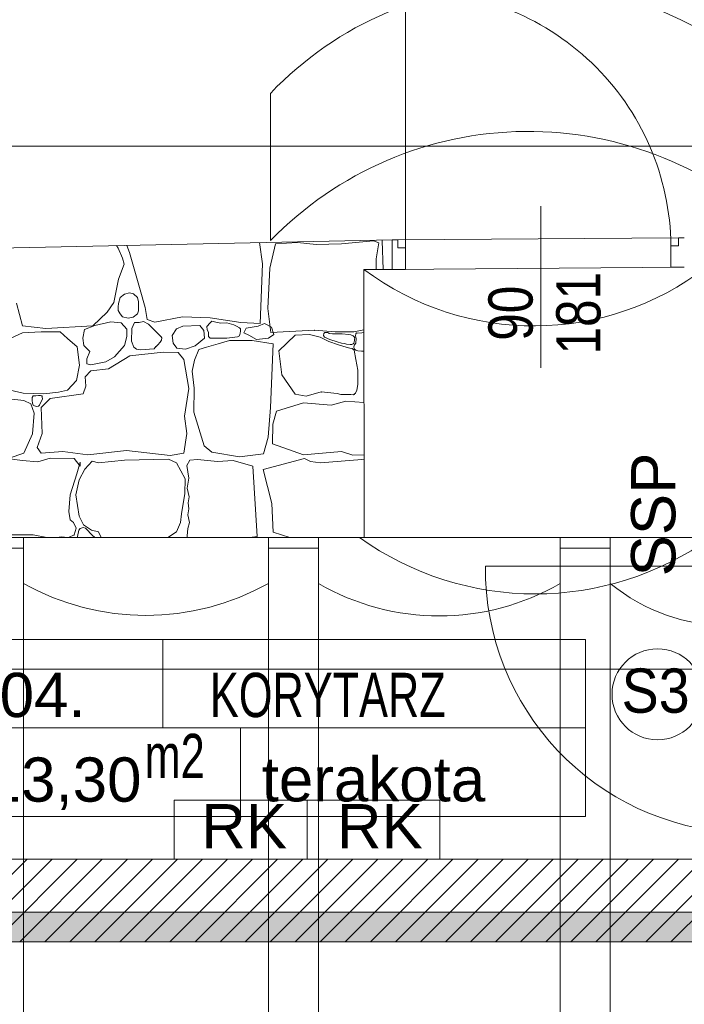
# Model space of a CAD drawing. Header units: millimetres. Extents: x -573548 to 674770, y -184010 to -47794.
# Tile 103 of 181: x 96105 to 98356, y -101390 to -98054. Entities that reach past the tile are written whole.
import ezdxf
from ezdxf.enums import TextEntityAlignment as Align

# ---------------------------------------------------------------- set-up
doc = ezdxf.new("R2010")
doc.units = ezdxf.units.MM
for name, color, linetype, lineweight in [('A.02 RZUT PIWNICY_is$0$00 ZMIANY_Nr_pióra__2', 8, 'Continuous', 9), ('A.02 RZUT PIWNICY_is$0$00 ZMIANY_Nr_pióra__20', 8, 'Continuous', 9), ('A.02 RZUT PIWNICY_is$0$_HATCH_Nr_pióra__18', 8, 'Continuous', 9), ('A.02 RZUT PIWNICY_is$0$A-DRZWI_Nr_pióra__9', 8, 'Continuous', 9), ('A.02 RZUT PIWNICY_is$0$A-OKNA-OPIS_Nr_pióra__2', 8, 'Continuous', 9), ('A.02 RZUT PIWNICY_is$0$A-OKNA-OPIS_Nr_pióra__8', 8, 'Continuous', 9), ('A.02 RZUT PIWNICY_is$0$A-OPISY-2_Nr_pióra__2', 8, 'Continuous', 9), ('A.02 RZUT PIWNICY_is$0$A-OPISY-3_Nr_pióra__6', 8, 'Continuous', 9), ('A.02 RZUT PIWNICY_is$0$A-WYSOKOSCI_Nr_pióra__20', 8, 'Continuous', 9), ('A.02 RZUT PIWNICY_is$0$A-WYSOKOSCI_Nr_pióra__7', 8, 'Continuous', 9), ('A.02 RZUT PIWNICY_is$0$A_okno_Nr_pióra__1', 8, 'Continuous', 9), ('A.02 RZUT PIWNICY_is$0$DRZWI_Nr_pióra__41', 8, 'Continuous', 9), ('A.02 RZUT PIWNICY_is$0$HATCH_Nr_pióra__18', 8, 'Continuous', 9), ('A.02 RZUT PIWNICY_is$0$Nowe_00 ZMIANY_Nr_pióra__59', 8, 'Continuous', 9), ('A.02 RZUT PIWNICY_is$0$opisy inne_Nr_pióra__1', 8, 'Continuous', 9), ('A.02 RZUT PIWNICY_is$0$podciagi_Nr_pióra__1', 8, 'Continuous', 9), ('A.02 RZUT PIWNICY_is$0$strop_cieniej_Nr_pióra__1', 8, 'Continuous', 9), ('A.02 RZUT PIWNICY_is$0$strop_Nr_pióra__1', 8, 'Continuous', 9), ('A.02 RZUT PIWNICY_is$0$Structural - Bearing_Nr_pióra__21', 8, 'Continuous', 9), ('A.02 RZUT PIWNICY_is$0$Structural - Grid', 8, 'Continuous', 9), ('A.02 RZUT PIWNICY_is$0$Structural - Grid_Nr_pióra__17', 8, 'Continuous', 9)]:
    doc.layers.add(name, color=color, linetype=linetype, lineweight=lineweight)
doc.styles.add('A.02 RZUT PIWNICY_is$0$STYL_AUTOMATYCZNY_1', font='arial.ttf')
doc.styles.add('A.02 RZUT PIWNICY_is$0$STYL_AUTOMATYCZNY_4', font='arial.ttf', dxfattribs={"width": 0.8})
doc.styles.add('A.02 RZUT PIWNICY_is$0$STYL_AUTOMATYCZNY_5', font='arial.ttf', dxfattribs={"width": 0.7})
doc.styles.add('A.02 RZUT PIWNICY_is$0$STYL_AUTOMATYCZNY_6', font='arial.ttf', dxfattribs={"width": 0.9})

# ---------------------------------------------------------------- blocks, each defined once
blk = doc.blocks.new('*X132')
at = {"layer": 'A.02 RZUT PIWNICY_is$0$_HATCH_Nr_pióra__18'}
for p, q in [((97498, -98880.8), (97487, -98809.4)), ((97541.8, -98813.5), (97522.4, -98896.4)), ((97616.5, -98808.9), (97541.8, -98813.5)), ((97678.7, -98815.9), (97616.5, -98808.9)), ((97764.6, -98813.1), (97678.7, -98815.9)), ((97873.3, -98803.7), (97764.6, -98813.1)), ((97891.5, -98810.5), (97873.3, -98803.7)), ((97883, -98864), (97891.5, -98810.5)), ((97903.2, -98800.7), (97902.8, -98802.8)), ((97902.8, -98802.8), (97906.6, -98900.1)), ((97008.4, -98828.4), (97002.5, -98819.4)), ((97022.8, -98862.3), (97008.4, -98828.4)), ((97037.5, -98818.7), (97047.4, -98843.2)), ((97047.4, -98843.2), (97083.1, -98969.6)), ((97009.6, -98932.8), (97028.6, -98882.1)), ((97028.6, -98882.1), (97022.8, -98862.3)), ((97490.1, -99083.5), (97498, -98880.8)), ((97882.4, -98900.1), (97883, -98864)), ((97522.4, -98896.4), (97515.9, -99032.1)), ((96993.9, -99012.1), (97009.6, -98932.8)), ((97029.4, -98983.8), (97014.8, -98995.7)), ((97046.4, -98978.9), (97029.4, -98983.8)), ((97060.2, -98983), (97046.4, -98978.9)), ((97073.5, -98995.7), (97060.2, -98983)), ((97083.1, -98969.6), (97100.4, -99029)), ((96664.5, -99014.6), (96684.3, -99091.8)), ((96971.6, -99045.5), (96993.9, -99012.1)), ((97010.1, -99015.2), (97008.2, -99027.3)), ((97014.8, -98995.7), (97010.1, -99015.2)), ((97077.3, -99010), (97073.5, -98995.7)), ((97077.8, -99025.7), (97077.3, -99010)), ((96922.4, -99091.8), (96971.6, -99045.5)), ((97008.2, -99027.3), (97008, -99039.7)), ((97008, -99039.7), (97014.8, -99050.9)), ((97014.8, -99050.9), (97023.5, -99060.3)), ((97059.8, -99061.5), (97073.5, -99050.9)), ((97073.5, -99050.9), (97077.9, -99040.6)), ((97077.9, -99040.6), (97077.8, -99025.7)), ((97100.4, -99029), (97106.2, -99069.9)), ((97515.9, -99032.1), (97525.9, -99113.8)), ((96984, -99078.2), (96929.1, -99089.7)), ((97019.1, -99081), (96984, -99078.2)), ((97037.7, -99102.5), (97019.1, -99081)), ((97023.5, -99060.3), (97042.1, -99064.9)), ((97042.1, -99064.9), (97059.8, -99061.5)), ((97063.7, -99079.8), (97054.4, -99100.4)), ((97079.9, -99080.4), (97063.7, -99079.8)), ((97094.3, -99076.7), (97079.9, -99080.4)), ((97111.6, -99085.2), (97094.3, -99076.7)), ((97106.2, -99069.9), (97132.2, -99078.6)), ((97132.2, -99078.6), (97226.3, -99061.2)), ((97226.3, -99061.2), (97320, -99064.5)), ((97320, -99081.5), (97308.5, -99093.4)), ((97320, -99064.5), (97423.7, -99080.2)), ((97326, -99075.8), (97320, -99081.5)), ((97339, -99078.9), (97326, -99075.8)), ((97356.8, -99081.8), (97339, -99078.9)), ((97377, -99081.5), (97356.8, -99081.8)), ((97399.9, -99087.5), (97377, -99081.5)), ((97423.7, -99080.2), (97490.1, -99083.5)), ((97482.4, -99092.9), (97504.1, -99083.9)), ((97504.1, -99083.9), (97528.2, -99096)), ((96684.3, -99114.5), (96642.2, -99133.9)), ((96684.3, -99091.8), (96763.2, -99100)), ((96747.1, -99111.2), (96684.3, -99114.5)), ((96811.5, -99111.6), (96747.1, -99111.2)), ((96763.2, -99100), (96922.4, -99091.8)), ((96837.1, -99133.9), (96811.5, -99111.6)), ((96894.9, -99103.3), (96888.6, -99133.2)), ((96929.1, -99089.7), (96894.9, -99103.3)), ((97037.3, -99127.3), (97037.7, -99102.5)), ((97054.4, -99100.4), (97053.8, -99143)), ((97154.5, -99128.1), (97111.6, -99085.2)), ((97205.7, -99101.3), (97191.9, -99123.6)), ((97227.2, -99092.2), (97205.7, -99101.3)), ((97285, -99089.7), (97227.2, -99092.2)), ((97298.6, -99107.5), (97285, -99089.7)), ((97300.9, -99133.4), (97298.6, -99107.5)), ((97308.5, -99093.4), (97309.5, -99105.2)), ((97309.5, -99105.2), (97314.3, -99112.2)), ((97314.3, -99112.2), (97314.1, -99119.5)), ((97409.7, -99092.9), (97399.9, -99087.5)), ((97419, -99097.5), (97409.7, -99092.9)), ((97422.5, -99101.4), (97419, -99097.5)), ((97419.8, -99124.6), (97421.7, -99116.5)), ((97421.7, -99116.5), (97422.6, -99109.9)), ((97422.6, -99109.9), (97422.5, -99101.4)), ((97434.3, -99115.2), (97442.1, -99099)), ((97451.7, -99122.4), (97434.3, -99115.2)), ((97442.1, -99099), (97482.4, -99092.9)), ((97525.9, -99113.8), (97673.7, -99106.3)), ((97528.2, -99096), (97536, -99120.6)), ((97673.7, -99106.3), (97744, -99111.6)), ((97705.4, -99117.2), (97704.3, -99123.7)), ((97708.3, -99113.8), (97705.4, -99117.2)), ((97714.3, -99113.3), (97708.3, -99113.8)), ((97718.6, -99114.1), (97714.3, -99113.3)), ((97721.9, -99115.6), (97718.6, -99114.1)), ((97723.6, -99117.6), (97721.9, -99115.6)), ((97734.4, -99118.5), (97723.6, -99117.6)), ((97767.6, -99118.3), (97734.4, -99118.5)), ((97744, -99111.6), (97806.8, -99111.6)), ((97788.8, -99120.3), (97767.6, -99118.3)), ((97806.8, -99111.6), (97841, -99104.8)), ((97813.3, -99118.3), (97812.9, -99124.6)), ((97816.4, -99115.4), (97813.3, -99118.3)), ((97820.1, -99115.7), (97816.4, -99115.4)), ((97833.4, -99114.8), (97820.1, -99115.7)), ((97841, -99114.4), (97833.4, -99114.8)), ((96869.3, -99162.8), (96837.1, -99133.9)), ((96888.6, -99133.2), (96892, -99158.2)), ((97030.1, -99157.9), (97037.3, -99127.3)), ((97053.8, -99143), (97061.3, -99163.8)), ((97143.4, -99155.7), (97150.3, -99146.5)), ((97150.3, -99146.5), (97155.1, -99139.5)), ((97156.1, -99132.4), (97154.5, -99128.1)), ((97155.1, -99139.5), (97156.1, -99132.4)), ((97191.9, -99123.6), (97194.6, -99150.4)), ((97194.6, -99150.4), (97207.8, -99167.3)), ((97268.9, -99159.1), (97300.9, -99133.4)), ((97314.1, -99119.5), (97315, -99127.9)), ((97315, -99127.9), (97320, -99133.5)), ((97320, -99133.5), (97377, -99133.5)), ((97385.7, -99140.5), (97347.7, -99152)), ((97377, -99133.5), (97413.3, -99129)), ((97424.1, -99140.5), (97385.7, -99140.5)), ((97413.3, -99129), (97419.8, -99124.6)), ((97462.5, -99140.5), (97424.1, -99140.5)), ((97477, -99138.1), (97451.7, -99122.4)), ((97533.4, -99152.2), (97462.5, -99140.5)), ((97517.3, -99133.3), (97477, -99138.1)), ((97536, -99120.6), (97517.3, -99133.3)), ((97608.2, -99122.9), (97552.7, -99175.7)), ((97656.8, -99120.3), (97608.2, -99122.9)), ((97693.1, -99130.1), (97656.8, -99120.3)), ((97721.7, -99144.8), (97693.1, -99130.1)), ((97704.3, -99123.7), (97707.1, -99130.1)), ((97707.1, -99130.1), (97725.1, -99137.5)), ((97755, -99156.2), (97721.7, -99144.8)), ((97725.1, -99137.5), (97750.1, -99145.6)), ((97750.1, -99145.6), (97765.2, -99149.7)), ((97765.2, -99149.7), (97774.7, -99151.3)), ((97774.7, -99151.3), (97782.4, -99153.9)), ((97797.2, -99121.7), (97788.8, -99120.3)), ((97804.9, -99125.3), (97797.2, -99121.7)), ((97807.9, -99128.1), (97804.9, -99125.3)), ((97804.9, -99152.4), (97807, -99149.8)), ((97807, -99149.8), (97807.8, -99146)), ((97807.8, -99146), (97808.9, -99140.4)), ((97809.8, -99131.8), (97807.9, -99128.1)), ((97808.9, -99140.4), (97809.3, -99136)), ((97813.8, -99149.7), (97809, -99155.4)), ((97809.3, -99136), (97809.8, -99131.8)), ((97812.9, -99124.6), (97814.8, -99134.7)), ((97814.8, -99134.7), (97813.8, -99149.7)), ((96877.9, -99224.3), (96869.3, -99162.8)), ((96892, -99158.2), (96912.6, -99178.5)), ((96912.6, -99178.5), (96902.3, -99202.8)), ((96996, -99195.8), (97030.1, -99157.9)), ((97160.7, -99180.9), (97048.4, -99193.3)), ((97061.3, -99163.8), (97070.9, -99170.8)), ((97070.9, -99170.8), (97083.9, -99173.1)), ((97083.9, -99173.1), (97130.2, -99168.7)), ((97130.2, -99168.7), (97136.5, -99161.6)), ((97136.4, -99161.9), (97143.4, -99155.7)), ((97212.3, -99181.8), (97160.7, -99180.9)), ((97207.8, -99167.3), (97236.2, -99170.2)), ((97231.3, -99204.8), (97212.3, -99181.8)), ((97236.2, -99170.2), (97268.9, -99159.1)), ((97282, -99171.3), (97266.9, -99207.2)), ((97307.7, -99163.6), (97282, -99171.3)), ((97347.7, -99152), (97307.7, -99163.6)), ((97524, -99368.3), (97533.4, -99152.2)), ((97552.7, -99175.7), (97562.5, -99257.5)), ((97773.3, -99161.8), (97755, -99156.2)), ((97793.1, -99167), (97773.3, -99161.8)), ((97782.4, -99153.9), (97794.9, -99155)), ((97801.6, -99168.6), (97793.1, -99167)), ((97794.9, -99155), (97800.6, -99154.5)), ((97800.6, -99154.5), (97804.9, -99152.4)), ((97808.2, -99174.1), (97801.6, -99168.6)), ((97809, -99155.4), (97806.3, -99162)), ((97806.3, -99162), (97807.7, -99169.1)), ((97807.7, -99169.1), (97813.3, -99174.1)), ((97813.3, -99204.8), (97808.2, -99174.1)), ((97813.3, -99174.1), (97820.7, -99176.2)), ((97820.7, -99176.2), (97832.4, -99177.4)), ((97832.4, -99177.4), (97841, -99177.3)), ((96902.3, -99202.8), (96902.7, -99220.2)), ((96915.9, -99223.9), (96966.3, -99212.7)), ((96966.3, -99212.7), (96996, -99195.8)), ((97048.4, -99193.3), (96976.2, -99237.1)), ((97247.4, -99303.1), (97231.3, -99204.8)), ((97266.9, -99207.2), (97259.4, -99244.8)), ((97820, -99241.6), (97813.3, -99204.8)), ((96866.8, -99276.7), (96877.9, -99224.3)), ((96915.9, -99244.1), (96896.5, -99263.9)), ((96902.7, -99220.2), (96915.9, -99223.9)), ((96976.2, -99237.1), (96915.9, -99244.1)), ((97259.4, -99244.8), (97265.9, -99302.9)), ((97820, -99289.7), (97820, -99241.6)), ((96837.1, -99308.9), (96866.8, -99276.7)), ((96896.5, -99263.9), (96899.4, -99296.1)), ((97562.5, -99257.5), (97608.2, -99322.9)), ((96642.2, -99308.9), (96687.2, -99319.6)), ((96757, -99321.7), (96806.1, -99315.9)), ((96806.1, -99315.9), (96837.1, -99308.9)), ((96899.4, -99296.1), (96889.9, -99322.1)), ((97232.9, -99397.2), (97247.4, -99303.1)), ((97265.9, -99302.9), (97264.3, -99383.6)), ((97645.2, -99330), (97696.7, -99315.3)), ((97696.7, -99315.3), (97749.9, -99321.1)), ((97812.4, -99319.6), (97816.5, -99309.1)), ((97816.5, -99309.1), (97820, -99289.7)), ((96638.1, -99338.6), (96688.9, -99344.8)), ((96687.2, -99319.6), (96757, -99321.7)), ((96688.9, -99344.8), (96713.2, -99356)), ((96720.8, -99327.9), (96716.9, -99333.7)), ((96716.9, -99333.7), (96717.4, -99344.7)), ((96717.4, -99344.7), (96718.2, -99353.5)), ((96729.7, -99328.6), (96720.8, -99327.9)), ((96738.1, -99326.9), (96729.7, -99328.6)), ((96745, -99327.1), (96738.1, -99326.9)), ((96742, -99359.7), (96751.7, -99338.2)), ((96747.1, -99327.9), (96745, -99327.1)), ((96750.5, -99328.4), (96747.1, -99327.9)), ((96778.5, -99337.4), (96747.1, -99367.9)), ((96751.5, -99332.5), (96750.5, -99328.4)), ((96751.7, -99338.2), (96751.5, -99332.5)), ((96889.9, -99322.1), (96778.5, -99337.4)), ((97608.2, -99322.9), (97645.2, -99330)), ((97779.4, -99346.5), (97730.3, -99360.1)), ((97749.9, -99321.1), (97763.2, -99323.6)), ((97763.2, -99323.6), (97796.3, -99324.2)), ((97841.1, -99351), (97779.4, -99346.5)), ((97796.3, -99324.2), (97804.9, -99325.1)), ((97804.9, -99325.1), (97808.2, -99322.9)), ((97808.2, -99322.9), (97812.4, -99319.6)), ((96713.2, -99356), (96724, -99387.7)), ((96718.2, -99353.5), (96720.8, -99359.7)), ((96720.8, -99359.7), (96725.2, -99362.8)), ((96725.2, -99362.8), (96732.1, -99364.3)), ((96732.1, -99364.3), (96738.3, -99363.4)), ((96738.3, -99363.4), (96742, -99359.7)), ((96747.1, -99367.9), (96750.8, -99456.3)), ((97264.3, -99383.6), (97300.2, -99498)), ((97516.2, -99468.5), (97524, -99368.3)), ((97544.4, -99379.9), (97531.9, -99424)), ((97636.9, -99352.2), (97544.4, -99379.9)), ((97730.3, -99360.1), (97636.9, -99352.2)), ((96724, -99387.7), (96718.6, -99457.1)), ((97241.6, -99456.3), (97232.9, -99397.2)), ((97531.9, -99424), (97531.1, -99491.2)), ((96718.6, -99457.1), (96688.9, -99522.7)), ((96750.8, -99456.3), (96734.3, -99503.3)), ((97231.3, -99522.7), (97241.6, -99456.3)), ((97500.6, -99525.3), (97516.2, -99468.5)), ((96734.3, -99503.3), (96747.1, -99522.7)), ((96747.1, -99522.7), (96821, -99517.4)), ((96821, -99517.4), (96906, -99528.1)), ((96906, -99528.1), (97036.5, -99513.2)), ((97036.5, -99513.2), (97184.2, -99531)), ((97300.2, -99498), (97325.8, -99519.4)), ((97531.1, -99491.2), (97636.9, -99528.1)), ((97636.9, -99528.1), (97765.3, -99517)), ((97765.3, -99517), (97803.7, -99529.3)), ((96683.5, -99547.1), (96633.2, -99540.5)), ((96688.9, -99522.7), (96638.9, -99539.2)), ((96736.4, -99552), (96683.5, -99547.1)), ((96777.6, -99539.2), (96736.4, -99552)), ((96859.4, -99540.5), (96777.6, -99539.2)), ((96879.6, -99566.5), (96859.4, -99540.5)), ((96920, -99549.6), (96896.1, -99576.8)), ((96942.3, -99555.8), (96920, -99549.6)), ((97029.4, -99546.3), (96942.3, -99555.8)), ((97178.9, -99542.5), (97029.4, -99546.3)), ((97206.5, -99555.8), (97178.9, -99542.5)), ((97184.2, -99531), (97231.3, -99522.7)), ((97251.5, -99546.7), (97241.5, -99564.2)), ((97277.5, -99544.1), (97251.5, -99546.7)), ((97344.8, -99551.2), (97277.5, -99544.1)), ((97325.8, -99519.4), (97419.1, -99535.1)), ((97397.7, -99547.1), (97344.8, -99551.2)), ((97465.2, -99567.3), (97397.7, -99547.1)), ((97419.1, -99535.1), (97500.6, -99525.3)), ((97500, -99577.8), (97639.9, -99541.3)), ((97639.9, -99541.3), (97660.1, -99550.8)), ((97660.1, -99550.8), (97693.4, -99555.8)), ((97693.4, -99555.8), (97833.4, -99544.6)), ((97803.7, -99529.3), (97841.3, -99528.5)), ((97833.4, -99544.6), (97841.3, -99544.9)), ((96868.9, -99593.3), (96880, -99553.3)), ((96896.1, -99576.8), (96876.3, -99612.7)), ((96880, -99553.3), (96879.6, -99566.5)), ((97235, -99610.2), (97206.5, -99555.8)), ((97241.5, -99564.2), (97248.2, -99607.5)), ((97479.6, -99805.1), (97465.2, -99567.3)), ((97529.5, -99693.5), (97500, -99577.8)), ((96846.2, -99663.5), (96868.9, -99593.3)), ((96876.3, -99612.7), (96865.1, -99664.3)), ((97233.8, -99659.8), (97235, -99610.2)), ((97248.2, -99607.5), (97242.7, -99641.8)), ((97242.7, -99641.8), (97249.4, -99671)), ((96841.2, -99720.1), (96846.2, -99663.5)), ((96865.1, -99664.3), (96876.7, -99736.6)), ((97223, -99728.7), (97233.8, -99659.8)), ((97249.4, -99671), (97246.1, -99691.2)), ((97248, -99711), (97244.4, -99731.7)), ((97246.1, -99691.2), (97248, -99711)), ((97533.3, -99790.2), (97529.5, -99693.5)), ((96845.7, -99748.9), (96841.2, -99720.1)), ((96857.3, -99758), (96845.7, -99748.9)), ((96876.7, -99736.6), (96890.7, -99765.5)), ((97219.7, -99757.6), (97223, -99728.7)), ((97244.4, -99731.7), (97250, -99757.1)), ((96866, -99777), (96857.3, -99758)), ((96859.4, -99799.7), (96866, -99777)), ((96875.6, -99784.1), (96870.4, -99804.6)), ((96879.3, -99777.9), (96875.6, -99784.1)), ((96889.4, -99774.3), (96879.3, -99777.9)), ((96898.1, -99777), (96889.4, -99774.3)), ((96890.7, -99765.5), (96917.6, -99783.2)), ((96922.4, -99802.5), (96898.1, -99777)), ((96917.6, -99783.2), (96942.3, -99789.8)), ((97206.5, -99789.8), (97219.7, -99757.6)), ((97244.2, -99777.7), (97242.4, -99802.9)), ((97250, -99757.1), (97244.2, -99777.7)), ((96509.7, -99799.7), (96721.1, -99799.3)), ((96721.1, -99799.3), (96767.2, -99808.2)), ((96799.9, -99808.2), (96816.4, -99805.9)), ((96816.4, -99805.9), (96838.3, -99808.2)), ((96840.4, -99808.2), (96859.4, -99799.7)), ((96870.4, -99804.6), (96870.6, -99808.2)), ((96927.5, -99806.3), (96922.4, -99802.5)), ((96930.5, -99808.2), (96927.5, -99806.3)), ((96942.3, -99789.8), (96951.3, -99808.2)), ((97176.7, -99808.2), (97206.5, -99789.8)), ((97242.4, -99802.9), (97242.2, -99808.2)), ((97454.6, -99808.2), (97479.6, -99805.1)), ((97590.6, -99808.2), (97533.3, -99790.2))]:
    blk.add_line(p, q, dxfattribs=at)
for p in [(97673.7, -99106.3), (97696.7, -99315.3), (97808.2, -99322.9), (97808.2, -99322.9), (96859.4, -99799.7)]:
    blk.add_point(p, dxfattribs=at)
blk = doc.blocks.new('A.02 RZUT PIWNICY_is$0$Wypełnienie_27_1')
at = {"layer": 'A.02 RZUT PIWNICY_is$0$_HATCH_Nr_pióra__18'}
blk.add_blockref('*X132', (0, 0), dxfattribs=at)
blk = doc.blocks.new('A.02 RZUT PIWNICY_is$0$Standardowy znacznik osi_3')
at = {"layer": 'A.02 RZUT PIWNICY_is$0$Structural - Grid_Nr_pióra__17'}
blk.add_line((2962.2, 0), (40906.6, 0), dxfattribs=at)
at = {"layer": 'A.02 RZUT PIWNICY_is$0$Structural - Grid_Nr_pióra__17', "style": 'A.02 RZUT PIWNICY_is$0$STYL_AUTOMATYCZNY_1'}
for tag, p in [('AC_MarkerText_1_0', (-250, -335)), ('AC_MarkerText_1_1', (44118.7, -335))]:
    blk.add_attdef(tag, text='', height=350, rotation=180, dxfattribs=at).set_placement(p, align=Align.TOP_CENTER)
blk = doc.blocks.new('A.02 RZUT PIWNICY_is$0$Standardowy znacznik osi_4')
at = {"layer": 'A.02 RZUT PIWNICY_is$0$Structural - Grid_Nr_pióra__17'}
blk.add_line((1000, 0), (42868.7, 0), dxfattribs=at)
at = {"layer": 'A.02 RZUT PIWNICY_is$0$Structural - Grid_Nr_pióra__17', "style": 'A.02 RZUT PIWNICY_is$0$STYL_AUTOMATYCZNY_1'}
for tag, p in [('AC_MarkerText_1_0', (-250, -335)), ('AC_MarkerText_1_1', (44118.7, -335))]:
    blk.add_attdef(tag, text='', height=350, rotation=180, dxfattribs=at).set_placement(p, align=Align.TOP_CENTER)
blk = doc.blocks.new('A.02 RZUT PIWNICY_is')
at = {"layer": 'A.02 RZUT PIWNICY_is$0$00 ZMIANY_Nr_pióra__20'}
h = blk.add_hatch(color=256, dxfattribs=at)
h.paths.add_polyline_path([(99147, -101078.2), (99142.8, -99708.2), (101537.3, -99708.2), (101537.3, -102916.3), (99419.3, -103098.8), (99427.2, -104725.1), (96537.7, -104725.5), (96536.9, -104548.2), (95637.3, -104548.2), (95637.3, -101078.2)])
h.paths.add_polyline_path([(95737.3, -101178.2), (99247.3, -101178.2), (99243.1, -99808.2), (101437.3, -99808.2), (101437.3, -102824.5), (99318.8, -103007.1), (99326.8, -104625.1), (96637.3, -104625.5), (96636.5, -104448.2), (95737.3, -104448.2)], flags=0)
at = {"layer": 'A.02 RZUT PIWNICY_is$0$HATCH_Nr_pióra__18'}
h = blk.add_hatch(dxfattribs=at)
h.set_pattern_fill('Common_Brick_0001', color=256, style=0, pattern_type=2)
h.set_pattern_definition([(45, (0, 0), (-42.426407, 42.426407), [])])
h.paths.add_polyline_path([(95737.3, -100898.2), (95737.3, -101178.2), (99247.3, -101178.2), (99246.4, -100898.2)])
at = {"layer": 'A.02 RZUT PIWNICY_is$0$00 ZMIANY_Nr_pióra__2', "flags": 128}
for points in [[(99147, -101078.2), (99142.8, -99708.2), (101537.3, -99708.2), (101537.3, -102916.3), (99419.3, -103098.8), (99427.2, -104725.1), (96537.7, -104725.5), (96536.9, -104548.2), (95637.3, -104548.2), (95637.3, -101078.2)], [(95737.3, -101178.2), (99247.3, -101178.2), (99243.1, -99808.2), (101437.3, -99808.2), (101437.3, -102824.5), (99318.8, -103007.1), (99326.8, -104625.1), (96637.3, -104625.5), (96636.5, -104448.2), (95737.3, -104448.2)]]:
    blk.add_lwpolyline(points, close=True, dxfattribs=at)
at = {"layer": 'A.02 RZUT PIWNICY_is$0$A-DRZWI_Nr_pióra__9'}
blk.add_line((98440.4, -99233.4), (98440.4, -98685.9), dxfattribs=at)
for points in [[(97981.4, -98825.7), (97982.4, -97958.2, -0.419837), (98881.2, -98820.1)], [(99172.5, -99905.2), (98252.7, -99905.2, 0.403932), (99106.7, -100809.2)]]:
    blk.add_lwpolyline(points, format="xyb", dxfattribs=at)
at = {"layer": 'A.02 RZUT PIWNICY_is$0$A-OKNA-OPIS_Nr_pióra__8'}
blk.add_circle((98835.6, -100339.8), 154.1, dxfattribs=at)
at = {"layer": 'A.02 RZUT PIWNICY_is$0$A-OPISY-3_Nr_pióra__6'}
for p, q in [((97159.5, -100153.8), (97159.5, -100453.8)), ((96391.6, -100453.8), (98591.5, -100453.8)), ((97423.2, -100453.8), (97423.2, -100753.8))]:
    blk.add_line(p, q, dxfattribs=at)
blk.add_lwpolyline([(96391.6, -100753.8), (96391.6, -100153.8), (98591.5, -100153.8), (98591.5, -100753.8)], close=True, dxfattribs=at)
at = {"layer": 'A.02 RZUT PIWNICY_is$0$A_okno_Nr_pióra__1'}
for points in [[(97198.3, -100898.2), (97648.3, -100898.2), (97648.3, -100698.2), (97198.3, -100698.2)], [(97648.3, -100898.2), (98098.3, -100898.2), (98098.3, -100698.2), (97648.3, -100698.2)]]:
    blk.add_lwpolyline(points, close=True, dxfattribs=at)
at = {"layer": 'A.02 RZUT PIWNICY_is$0$DRZWI_Nr_pióra__41'}
for points in [[(97936.6, -98800.1), (97955.7, -98800.1), (97955.7, -98827.1), (97981.4, -98827.1), (97981.4, -98900.1), (97936.4, -98900.1)], [(98926, -98793), (98906.9, -98793), (98906.9, -98820.1), (98881.2, -98820.1), (98881.2, -98893), (98926.2, -98893)]]:
    blk.add_lwpolyline(points, dxfattribs=at)
at = {"layer": 'A.02 RZUT PIWNICY_is$0$Nowe_00 ZMIANY_Nr_pióra__59', "flags": 128}
blk.add_lwpolyline([(95737.3, -101178.2), (99247.3, -101178.2), (99243.1, -99808.2), (101437.3, -99808.2), (101437.3, -102824.5), (100937.3, -102867.6), (100615.5, -102895.4), (100445.5, -102910), (100040.7, -102944.9), (99645.5, -102979), (99318.8, -103007.1), (99321.8, -103605.1), (99581.8, -103605.5), (99581.8, -104625.1), (99581.6, -104625.5), (96637.3, -104625.5), (96636.5, -104448.2), (95737.3, -104448.2)], close=True, dxfattribs=at)
at = {"layer": 'A.02 RZUT PIWNICY_is$0$podciagi_Nr_pióra__1'}
for p, q in [((97525.1, -98802.2), (97525.1, -98302.6)), ((97841.5, -99808.2), (99001.5, -99808.2))]:
    blk.add_line(p, q, dxfattribs=at)
blk.add_arc((98389.9, -99129.7), 1196.6, 43.7228, 136.2772, dxfattribs=at)
at = {"layer": 'A.02 RZUT PIWNICY_is$0$strop_cieniej_Nr_pióra__1'}
for p, q in [((97955.7, -98800.1), (98906.9, -98793)), ((97936.6, -98900.1), (98926.2, -98893)), ((96687.3, -104625.5), (96687.3, -99808.2)), ((97517.3, -104625.5), (97517.3, -99808.2)), ((97687.3, -104625.5), (97687.3, -99808.2)), ((98505.5, -104625.5), (98505.5, -99808.2)), ((98675.5, -104625.5), (98675.5, -99808.2))]:
    blk.add_line(p, q, dxfattribs=at)
at = {"layer": 'A.02 RZUT PIWNICY_is$0$strop_Nr_pióra__1'}
blk.add_lwpolyline([(101437.3, -100012, -0.216228), (100615.5, -99964.1), (100615.5, -99844.2), (100445.5, -99844.2), (100445.5, -99964.1, -0.357311), (99645.5, -99964.5), (99645.5, -99844.6), (99475.5, -99844.6), (99475.5, -99964.5, -0.357311), (98675.5, -99964.1), (98675.5, -99844.2), (98505.5, -99844.2), (98505.5, -99964.1, -0.269677), (97687.3, -99964.1), (97687.3, -99844.2), (97517.3, -99844.2), (97517.3, -99964.1, -0.261353), (96687.3, -99964.1), (96687.3, -99844.2), (96517.3, -99844.2), (96517.3, -99964.1, -0.349966), (95737.3, -99964.1)], format="xyb", dxfattribs=at)
for centre, radius, start, end in [((98398.5, -99649.3), 1216.8, 45.2808, 135.8717), ((98416.1, -98131.5), 960, 233.1819, 307.5162), ((98421.4, -98976.4), 1023.3, 234.3841, 305.6159)]:
    blk.add_arc(centre, radius, start, end, dxfattribs=at)
at = {"layer": 'A.02 RZUT PIWNICY_is$0$Structural - Bearing_Nr_pióra__21'}
for p, q in [((97936.6, -98800.1), (95705.3, -98846.2)), ((97936.6, -98900.1), (97936.6, -98800.1)), ((97841.5, -99808.2), (97840.8, -98900.1)), ((97936.6, -98900.1), (97840.8, -98900.1)), ((97841.5, -99808.2), (96228.4, -99808.2)), ((99250.4, -100898.2), (95737.3, -100898.2)), ((99247.3, -101178.2), (95737.3, -101178.2))]:
    blk.add_line(p, q, dxfattribs=at)
at = {"layer": 'A.02 RZUT PIWNICY_is$0$_HATCH_Nr_pióra__18'}
blk.add_blockref('A.02 RZUT PIWNICY_is$0$Wypełnienie_27_1', (0, 0), dxfattribs=at)
at = {"layer": 'A.02 RZUT PIWNICY_is$0$Structural - Grid', "zscale": 1000, "rotation": 180}
for name, p in [('A.02 RZUT PIWNICY_is$0$Standardowy znacznik osi_4', (121683.4, -98482.5)), ('A.02 RZUT PIWNICY_is$0$Standardowy znacznik osi_3', (121683.4, -100254.9))]:
    blk.add_blockref(name, p, dxfattribs=at)
at = {"layer": 'A.02 RZUT PIWNICY_is$0$A-OKNA-OPIS_Nr_pióra__2', "insert": (98829.2, -100328.3), "char_height": 150, "attachment_point": 5, "style": 'A.02 RZUT PIWNICY_is$0$STYL_AUTOMATYCZNY_6'}
blk.add_mtext('\\A1;{\\pqc;\\fArial|b0|i0|c238|p0;\\W0.900000;S3}', dxfattribs=at)
at = {"layer": 'A.02 RZUT PIWNICY_is$0$A-OPISY-2_Nr_pióra__2', "char_height": 150}
for s, insert, attachment_point, style in [('\\A1;{\\pql;\\fArial|b0|i0|c238|p0;\\W1.000000;04.}', (96607.1, -100419.1), 7, 'A.02 RZUT PIWNICY_is$0$STYL_AUTOMATYCZNY_1'), ('\\A1;{\\pql;\\fArial|b0|i0|c238|p0;\\W0.700000;KORYTARZ}', (97319.4, -100419.1), 7, 'A.02 RZUT PIWNICY_is$0$STYL_AUTOMATYCZNY_5'), ('\\A1;{\\pql;\\fArial|b0|i0|c238|p0;\\W0.700000;m2}', (97098, -100473.8), 1, 'A.02 RZUT PIWNICY_is$0$STYL_AUTOMATYCZNY_5'), ('\\A1;{\\pql;\\fArial|b0|i0|c238|p0;\\W1.000000;terakota}', (97494.7, -100704.8), 7, 'A.02 RZUT PIWNICY_is$0$STYL_AUTOMATYCZNY_1'), ('\\A1;{\\pql;\\fArial|b0|i0|c238|p0;\\W1.000000;13,30}', (96563.2, -100731.5), 7, 'A.02 RZUT PIWNICY_is$0$STYL_AUTOMATYCZNY_1')]:
    blk.add_mtext(s, dxfattribs=dict(at, insert=insert, attachment_point=attachment_point, style=style))
at = {"layer": 'A.02 RZUT PIWNICY_is$0$A-WYSOKOSCI_Nr_pióra__20', "insert": (98822.1, -99730.6), "char_height": 150, "attachment_point": 5, "rotation": 90, "style": 'A.02 RZUT PIWNICY_is$0$STYL_AUTOMATYCZNY_1'}
blk.add_mtext('\\A1;{\\pqc;\\fArial|b0|i0|c238|p0;\\W1.000000;SSP}', dxfattribs=at)
at = {"layer": 'A.02 RZUT PIWNICY_is$0$A-WYSOKOSCI_Nr_pióra__7', "char_height": 150, "attachment_point": 5, "style": 'A.02 RZUT PIWNICY_is$0$STYL_AUTOMATYCZNY_1'}
for insert in [(97435.1, -100786.7), (97894.8, -100786.7)]:
    blk.add_mtext('\\A1;{\\pqc;\\fArial|b0|i0|c238|p0;\\W1.000000;RK}', dxfattribs=dict(at, insert=insert))
at = {"layer": 'A.02 RZUT PIWNICY_is$0$opisy inne_Nr_pióra__1', "char_height": 150, "attachment_point": 5, "rotation": 90, "style": 'A.02 RZUT PIWNICY_is$0$STYL_AUTOMATYCZNY_4'}
for s, insert in [('\\A1;{\\pqc;\\fArial|b0|i0|c238|p0;\\W0.800000;181}', (98568.4, -99048.6)), ('\\A1;{\\pqc;\\fArial|b0|i0|c238|p0;\\W0.800000;90}', (98338.6, -99048.6))]:
    blk.add_mtext(s, dxfattribs=dict(at, insert=insert))

msp = doc.modelspace()

# ---------------------------------------------------------------- block references
at = {"ltscale": 10}
msp.add_blockref('A.02 RZUT PIWNICY_is', (-570.227, 0), dxfattribs=at)

doc.saveas('drawing.dxf')
